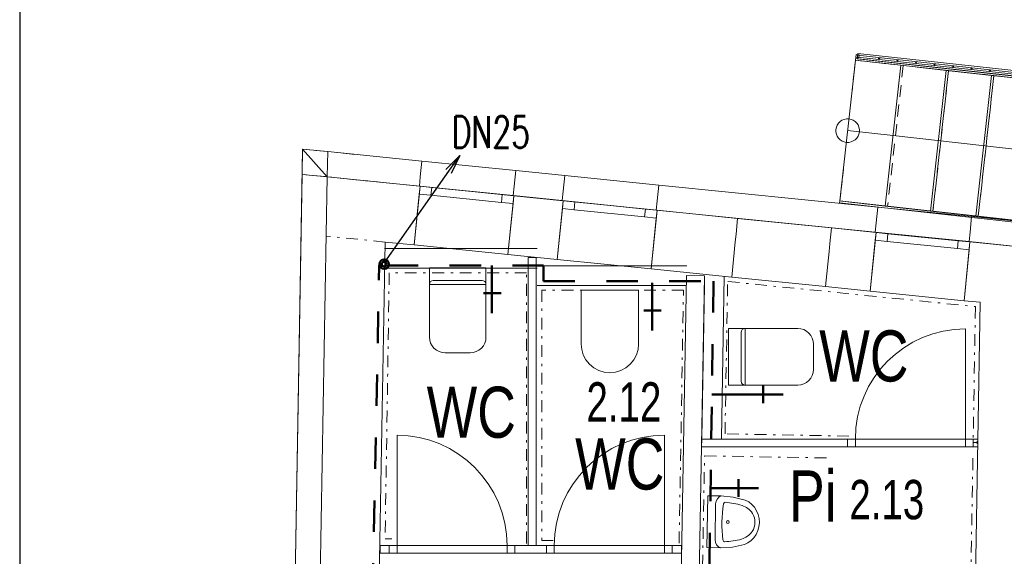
# Model space of a CAD drawing. Header units: millimetres. Extents: x 28262 to 240133, y -152087 to 56534.
# Tile 20 of 107: x 34706 to 40966, y -28474 to -25062. Entities that reach past the tile are written whole.
import ezdxf

# ---------------------------------------------------------------- set-up
doc = ezdxf.new("R2010")
doc.units = ezdxf.units.MM
doc.header["$MEASUREMENT"] = 0
for name, pattern in [('Čerchovaná S', [175, 75, -42.5, 15, -42.5]), ('čárkovaná 3', [75, 50, -25]), ('Čárkovaná M', [400, 200, -200]), ('Čárkovaná S', [125, 75, -50])]:
    doc.linetypes.add(name, pattern=pattern)
for name, color, linetype, lineweight in [('--písmo', 7, 'Continuous', 25), ('--V_ARM', 170, 'Continuous', 50), ('--V_STUD_N', 5, 'Čárkovaná M', 50), ('--VODA POPIS', 7, 'Continuous', 25), ('--ZTI_popis', 5, 'Continuous', 35), ('2D prvky - obecné', 7, 'Continuous', 9), ('Konstrukce - nosné', 7, 'Continuous', 9), ('Kresby a obrázky', 7, 'Continuous', 9), ('Nové_0', 7, 'Continuous', 9), ('Nové_Interiér - nábytek', 9, 'Continuous', 9), ('Nové_Interiér - schodiště', 7, 'Continuous', 9), ('Nové_Konstrukce - nosné', 7, 'Continuous', 9), ('Nové_Kresby a obrázky', 9, 'Continuous', 9), ('Nové_Otvory – Dveře', 7, 'Continuous', 9), ('Nové_Otvory – Okna', 7, 'Continuous', 9), ('Nové_Výplně – Řezové', 7, 'Continuous', 9)]:
    doc.layers.add(name, color=color, linetype=linetype, lineweight=lineweight)
doc.layers.add('NonPlottable_0', color=7, linetype='Continuous', lineweight=13, plot=False)
doc.styles.add('styl1', font='arial.ttf', dxfattribs={"width": 0.7, "height": 250})
doc.styles.add('styl6', font='romans.shx', dxfattribs={"width": 0.7, "height": 200})

msp = doc.modelspace()

# ---------------------------------------------------------------- linework, layer by layer
at = {"layer": '--písmo'}
msp.add_line((34705.5, -15142.8), (34705.5, -44842.8), dxfattribs=at)
at = {"layer": '--V_ARM'}
for p, q in [((37708.5, -26928.2), (37708.5, -26624)), ((38727.1, -27038.6), (38727.1, -26734.3)), ((37655.1, -26800.5), (37766.4, -26800.5)), ((38673.7, -26910.9), (38785.1, -26910.9)), ((39432.4, -27499.3), (39432.4, -27388)), ((39560.1, -27445.9), (39106.7, -27445.9)), ((39275.7, -28094.9), (39275.7, -27983.5)), ((39403.5, -28041.5), (39099.2, -28041.5))]:
    msp.add_line(p, q, dxfattribs=at)
for radius in [30, 15]:
    msp.add_circle((37022.3, -26616.3), radius, dxfattribs=at)
at = {"layer": '--V_STUD_N'}
for p, q in [((36910.2, -30717.4), (36991.5, -26623.9)), ((37039.3, -26624), (38035.6, -26624)), ((38035.6, -26624), (38035.6, -26724)), ((38035.6, -26724), (39116.6, -26724)), ((39116.6, -26724), (39083.5, -29136.5))]:
    msp.add_line(p, q, dxfattribs=at)
at = {"layer": '--VODA POPIS'}
for p, q in [((37028, -26604.4), (37505, -25925)), ((37505, -25925), (37414.5, -26015.5)), ((37505, -25925), (37449.3, -26040.2))]:
    msp.add_line(p, q, dxfattribs=at)
at = {"layer": '2D prvky - obecné', "linetype": 'Čerchovaná S'}
for p, q in [((37035.8, -26099.3), (36661.4, -26061.4)), ((37029.2, -26475.6), (36654.8, -26437.7))]:
    msp.add_line(p, q, dxfattribs=at)
at = {"layer": 'Konstrukce - nosné', "linetype": 'Continuous'}
for p, q in [((36661.4, -26061.4), (36616.6, -28630.2)), ((36661.4, -26061.4), (37035.8, -26099.3)), ((37251, -26121.2), (37035.8, -26099.3)), ((38161.3, -26213.4), (37848, -26181.6)), ((39270.3, -26325.7), (38758.2, -26273.8)), ((39270.3, -26325.7), (39260.2, -26425.2)), ((39867.2, -26386.2), (39857.1, -26485.7)), ((40150.8, -26414.9), (39867.2, -26386.2)), ((36991.5, -28636.7), (37029.2, -26475.6)), ((37029.2, -26475.6), (37213.2, -26494.2)), ((39255.2, -26474.9), (39232.5, -26698.8)), ((39260.2, -26425.2), (39255.2, -26474.9)), ((41150.9, -26516.2), (40747.7, -26475.4)), ((39852.1, -26535.4), (39829.4, -26759.3)), ((39857.1, -26485.7), (39852.1, -26535.4)), ((37810.2, -26554.7), (38123.5, -26586.5)), ((38720.4, -26646.9), (39232.5, -26698.8)), ((39829.4, -26759.3), (40113, -26788)), ((40709.9, -26848.5), (40813, -26858.9)), ((40813, -26858.9), (40740.6, -31008.1))]:
    msp.add_line(p, q, dxfattribs=at)
at = {"layer": 'Kresby a obrázky', "linetype": 'Čerchovaná S'}
for p, q in [((36837.1, -25918.3), (36517.6, -25886.2)), ((36821.1, -26077.5), (36501.6, -26045.4))]:
    msp.add_line(p, q, dxfattribs=at)
at = {"layer": 'NonPlottable_0'}
for p, q in [((36504.4, -25884.8), (36501.6, -26045.4)), ((36504.4, -25884.8), (36661.4, -26061.5)), ((36664.2, -25900.9), (36504.4, -25884.8)), ((36661.4, -26061.5), (36504.4, -25884.8)), ((36661.4, -26061.5), (36664.2, -25900.9)), ((36664.2, -25900.9), (36661.4, -26061.5)), ((37262.9, -25961.3), (36664.2, -25900.9)), ((37252.8, -26060.8), (37262.9, -25961.3)), ((37859.8, -26021.6), (37849.8, -26121.1)), ((38171.4, -26053), (37859.8, -26021.6)), ((36501.6, -26045.4), (36454, -28777.4)), ((36661.4, -26061.5), (36501.6, -26045.4)), ((36501.6, -26045.4), (36661.4, -26061.5)), ((36614, -28780.2), (36661.4, -26061.5)), ((36661.4, -26061.5), (37246.8, -26120.5)), ((37246.8, -26120.5), (37252.8, -26060.8)), ((38161.4, -26152.5), (38171.4, -26053)), ((37849.8, -26121.1), (37843.8, -26180.8)), ((38155.3, -26212.2), (38161.4, -26152.5)), ((38768.4, -26113.2), (38758.3, -26212.7)), ((40161, -26253.7), (38768.4, -26113.2)), ((37843.8, -26180.8), (38155.3, -26212.2)), ((38758.3, -26212.7), (38752.3, -26272.4)), ((38752.3, -26272.4), (40144.9, -26412.9)), ((40151, -26353.2), (40161, -26253.7)), ((40144.9, -26412.9), (40151, -26353.2)), ((40758, -26314), (40747.9, -26413.5)), ((42605.8, -26500.4), (40758, -26314)), ((40747.9, -26413.5), (40741.9, -26473.2)), ((40741.9, -26473.2), (42589.7, -26659.6)), ((37938.9, -26573.5), (37938.9, -28404.5)), ((37988.9, -26573.5), (37938.9, -26573.5)), ((37988.9, -28404.5), (37988.9, -26573.5)), ((38945.4, -26689), (38890, -29834)), ((39060.4, -26691), (38945.4, -26689)), ((39005, -29836), (39060.4, -26691)), ((39042.1, -27727.9), (39041.3, -27777.9)), ((39968.9, -27727.9), (39042.1, -27727.9)), ((39968.9, -27777.9), (39968.9, -27727.9)), ((40768.9, -27727.9), (40768.9, -27777.9)), ((40797.8, -27727.9), (40768.9, -27727.9)), ((40797, -27777.9), (40797.8, -27727.9)), ((39041.3, -27777.9), (39968.9, -27777.9)), ((40768.9, -27777.9), (40797, -27777.9)), ((37054.8, -28404.5), (36998.4, -28404.5)), ((36998.4, -28404.5), (36998.4, -28454.5)), ((37054.8, -28454.5), (37054.8, -28404.5)), ((38054.4, -28404.5), (37854.8, -28404.5)), ((37854.8, -28404.5), (37854.8, -28454.5)), ((37938.9, -28404.5), (37988.9, -28404.5)), ((38054.4, -28454.5), (38054.4, -28404.5)), ((38914.1, -28404.5), (38854.4, -28404.5)), ((38854.4, -28404.5), (38854.4, -28454.5)), ((38914.1, -28454.5), (38914.1, -28404.5)), ((36998.4, -28454.5), (37054.8, -28454.5)), ((37854.8, -28454.5), (38054.4, -28454.5)), ((38854.4, -28454.5), (38914.1, -28454.5))]:
    msp.add_line(p, q, dxfattribs=at)
at = {"layer": 'Nové_0', "linetype": 'Continuous'}
for p, q in [((40023.7, -25283), (40021.5, -25302.9)), ((40043.6, -25285.2), (40023.7, -25283)), ((40034.5, -25276.7), (40030.7, -25311.5)), ((40033.2, -25288.1), (40031.9, -25300)), ((40033.2, -25288.1), (40031.9, -25300)), ((42303.4, -25537.7), (40033.2, -25288.1)), ((42303.4, -25537.7), (40033.2, -25288.1)), ((42304.7, -25526.3), (40034.5, -25276.7)), ((40041.4, -25305.1), (40043.6, -25285.2)), ((40021.5, -25302.9), (40041.4, -25305.1)), ((40030.7, -25311.5), (42300.9, -25561)), ((40031.9, -25300), (42302.1, -25549.6)), ((40031.9, -25300), (42302.1, -25549.6)), ((40163.9, -25308.5), (40175.8, -25309.8)), ((40169.2, -25315.1), (40170.5, -25303.2)), ((40281.3, -25321.4), (40293.2, -25322.7)), ((40286.6, -25328), (40287.9, -25316.1)), ((40398.7, -25334.3), (40410.6, -25335.6)), ((40404, -25340.9), (40405.3, -25329)), ((40516.1, -25347.2), (40528, -25348.5)), ((40521.4, -25353.8), (40522.7, -25341.9)), ((40638.8, -25366.7), (40640.1, -25354.8)), ((40633.4, -25360.1), (40645.4, -25361.4)), ((40750.8, -25373), (40762.8, -25374.3)), ((40756.1, -25379.6), (40757.5, -25367.7)), ((40868.2, -25385.9), (40880.2, -25387.2)), ((40873.5, -25392.6), (40874.8, -25380.6))]:
    msp.add_line(p, q, dxfattribs=at)
at = {"layer": 'Nové_Interiér - nábytek', "linetype": 'Continuous'}
for p, q in [((37310.3, -27080.1), (37310.3, -26640.1)), ((37310.3, -26640.1), (37670.3, -26640.1)), ((37670.3, -26640.1), (37670.3, -27080.1)), ((37335.3, -26720.1), (37490.3, -26720.1)), ((37490.3, -26720.1), (37645.3, -26720.1)), ((37670.3, -26745.1), (37310.3, -26745.1)), ((38275.5, -26781.5), (38640.5, -26781.5)), ((38275.5, -27124), (38275.5, -26781.5)), ((38640.5, -26781.5), (38640.5, -27124)), ((39212.4, -27385.1), (39212.4, -27025.1)), ((39212.4, -27025.1), (39652.4, -27025.1)), ((39317.4, -27025.1), (39317.4, -27385.1)), ((39652.4, -27025.1), (39671.9, -27027)), ((39671.9, -27027), (39690.7, -27032.7)), ((39690.7, -27032.7), (39708, -27042)), ((39708, -27042), (39723.1, -27054.4)), ((37312.3, -27099.6), (37310.3, -27080.1)), ((37317.9, -27118.3), (37312.3, -27099.6)), ((37668.4, -27099.6), (37662.7, -27118.3)), ((37670.3, -27080.1), (37668.4, -27099.6)), ((39292.4, -27205.1), (39292.4, -27050.1)), ((39723.1, -27054.4), (39735.5, -27069.6)), ((39735.5, -27069.6), (39744.8, -27086.8)), ((39744.8, -27086.8), (39750.5, -27105.6)), ((39750.5, -27105.6), (39752.4, -27125.1)), ((37327.2, -27135.6), (37317.9, -27118.3)), ((37339.6, -27150.8), (37327.2, -27135.6)), ((37354.8, -27163.2), (37339.6, -27150.8)), ((37372.1, -27172.5), (37354.8, -27163.2)), ((37625.9, -27163.2), (37608.6, -27172.5)), ((37641, -27150.8), (37625.9, -27163.2)), ((37653.5, -27135.6), (37641, -27150.8)), ((37662.7, -27118.3), (37653.5, -27135.6)), ((38278.9, -27159), (38275.5, -27124)), ((38289.2, -27193.3), (38278.9, -27159)), ((38637, -27159), (38626.7, -27193.3)), ((38640.5, -27124), (38637, -27159)), ((39752.4, -27125.1), (39752.4, -27285.1)), ((37390.8, -27178.1), (37372.1, -27172.5)), ((37410.3, -27180.1), (37390.8, -27178.1)), ((37570.3, -27180.1), (37410.3, -27180.1)), ((37589.8, -27178.1), (37570.3, -27180.1)), ((37608.6, -27172.5), (37589.8, -27178.1)), ((38306.1, -27224.9), (38289.2, -27193.3)), ((38328.7, -27252.6), (38306.1, -27224.9)), ((38609.8, -27224.9), (38587.2, -27252.6)), ((38626.7, -27193.3), (38609.8, -27224.9)), ((39292.4, -27360.1), (39292.4, -27205.1)), ((38356.3, -27275.3), (38328.7, -27252.6)), ((38387.9, -27292.2), (38356.3, -27275.3)), ((38422.1, -27302.6), (38387.9, -27292.2)), ((38528, -27292.2), (38493.8, -27302.6)), ((38559.6, -27275.3), (38528, -27292.2)), ((38587.2, -27252.6), (38559.6, -27275.3)), ((39752.4, -27285.1), (39750.5, -27304.6)), ((38458, -27306.5), (38422.1, -27302.6)), ((38493.8, -27302.6), (38458, -27306.5)), ((39723.1, -27355.8), (39708, -27368.3)), ((39735.5, -27340.7), (39723.1, -27355.8)), ((39744.8, -27323.4), (39735.5, -27340.7)), ((39750.5, -27304.6), (39744.8, -27323.4)), ((39652.4, -27385.1), (39212.4, -27385.1)), ((39671.9, -27383.2), (39652.4, -27385.1)), ((39690.7, -27377.5), (39671.9, -27383.2)), ((39708, -27368.3), (39690.7, -27377.5)), ((39075.6, -28418.6), (39081.5, -28088.6)), ((39081.5, -28088.6), (39164.4, -28090.1)), ((39164.4, -28090.1), (39242.5, -28097.5)), ((39242.5, -28097.5), (39318.8, -28116.7)), ((39126.6, -28369.4), (39130.7, -28139.5)), ((39318.8, -28116.7), (39340.7, -28128.1)), ((39340.7, -28128.1), (39360.5, -28143.5)), ((39360.5, -28143.5), (39377.4, -28162.3)), ((39377.4, -28162.3), (39391, -28184)), ((39391, -28184), (39400.9, -28207.9)), ((39400.9, -28207.9), (39406.8, -28233.3)), ((39406.8, -28233.3), (39408.5, -28259.4)), ((39405.9, -28285.5), (39399.1, -28310.6)), ((39408.5, -28259.4), (39405.9, -28285.5)), ((39374, -28355.4), (39356.4, -28373.6)), ((39388.4, -28334.2), (39374, -28355.4)), ((39399.1, -28310.6), (39388.4, -28334.2)), ((39158.6, -28420), (39075.6, -28418.6)), ((39236.9, -28415.4), (39158.6, -28420)), ((39313.8, -28398.9), (39236.9, -28415.4)), ((39336.1, -28388.2), (39313.8, -28398.9)), ((39356.4, -28373.6), (39336.1, -28388.2))]:
    msp.add_line(p, q, dxfattribs=at)
for centre, start, end in [((37335.3, -26745.1), 90, 180), ((37645.3, -26745.1), 0, 90), ((39317.4, -27050.1), 90, 180), ((39317.4, -27360.1), 180, 270)]:
    msp.add_arc(centre, 25, start, end, dxfattribs=at)
for centre, major_axis, start_param, end_param in [((39178.4, -28140.4), (0.9, 51.3), 0.221788, 1.570796), ((39921.4, -28268.4), (14.2, 805.9), 1.428537, 1.713056), ((39192.4, -28143.7), (0.2, 13.3), 0.085797, 1.387931), ((39154.3, -28694.9), (10, 565.8), 6.025138, 6.231302), ((39259.2, -28286.4), (2.5, 142.3), 5.375998, 6.001918), ((39281, -28257.2), (1.9, 106.5), 4.135515, 5.289263), ((39260.3, -28227.2), (2.5, 142.3), 3.42286, 4.04878), ((39174.4, -28370.3), (0.9, 51.3), 1.570796, 2.919805), ((39188.5, -28367.4), (0.2, 13.3), 1.753661, 3.055796), ((39169.8, -27815.2), (10, 565.8), 3.193476, 3.39964)]:
    msp.add_ellipse(centre, major_axis=major_axis, ratio=0.93164, start_param=start_param, end_param=end_param, dxfattribs=at)
msp.add_ellipse((39207.6, -28256.3), major_axis=(0.16, 9.26), ratio=0.93164, dxfattribs=at)
at = {"layer": 'Nové_Interiér - schodiště', "linetype": 'Continuous'}
for p, q in [((40019.6, -25320.2), (39920.4, -26214.7)), ((40020.9, -25308.3), (40019.6, -25320.2)), ((40019.6, -25320.2), (42613.7, -25607.8)), ((40307.8, -25352.1), (40019.6, -25320.2)), ((42615, -25595.9), (40020.9, -25308.3)), ((40208.7, -26246.7), (40307.8, -25352.1)), ((40307.8, -25352.1), (40208.7, -26246.7)), ((40596.1, -25384.1), (40307.8, -25352.1)), ((40496.9, -26278.6), (40596.1, -25384.1)), ((40596.1, -25384.1), (40496.9, -26278.6)), ((40884.3, -25416.1), (40596.1, -25384.1)), ((40785.1, -26310.6), (40884.3, -25416.1)), ((40884.3, -25416.1), (40785.1, -26310.6)), ((41172.5, -25448), (40884.3, -25416.1)), ((39970, -25767.4), (40258.3, -25799.4)), ((40258.3, -25799.4), (42275.9, -26023.1)), ((39920.4, -26214.7), (39919.1, -26226.6)), ((39919.1, -26226.6), (42513.2, -26514.2)), ((42514.5, -26502.3), (39920.4, -26214.7)), ((39920.4, -26214.7), (40208.7, -26246.7)), ((40208.7, -26246.7), (40496.9, -26278.6)), ((40496.9, -26278.6), (40785.1, -26310.6)), ((40785.1, -26310.6), (41073.4, -26342.5))]:
    msp.add_line(p, q, dxfattribs=at)
at = {"layer": 'Nové_Interiér - schodiště', "linetype": 'Čárkovaná S'}
for p, q in [((40323, -25353.8), (40223.8, -26248.3)), ((40611.2, -25385.8), (40323, -25353.8)), ((40512, -26280.3), (40611.2, -25385.8)), ((40611.2, -25385.8), (40512, -26280.3)), ((40899.4, -25417.7), (40611.2, -25385.8)), ((40800.2, -26312.2), (40899.4, -25417.7)), ((40899.4, -25417.7), (40800.2, -26312.2)), ((41187.7, -25449.7), (40899.4, -25417.7)), ((40223.8, -26248.3), (40512, -26280.3)), ((40512, -26280.3), (40800.2, -26312.2)), ((40800.2, -26312.2), (41088.5, -26344.2))]:
    msp.add_line(p, q, dxfattribs=at)
at = {"layer": 'Nové_Interiér - schodiště', "linetype": 'Continuous'}
for start, end in [(84.68203, 264.68203), (264.68203, 84.68203)]:
    msp.add_arc((39970, -25767.4), 75, start, end, dxfattribs=at)
at = {"layer": 'Nové_Konstrukce - nosné', "linetype": 'čárkovaná 3'}
for p, q in [((39997.6, -25519), (40019.6, -25320.2)), ((40019.6, -25320.2), (40268.1, -25347.7)), ((39920.4, -26214.7), (39942.5, -26015.9)), ((40168.9, -26242.3), (39920.4, -26214.7))]:
    msp.add_line(p, q, dxfattribs=at)
at = {"layer": 'Nové_Konstrukce - nosné', "linetype": 'Continuous'}
for p, q in [((36504.4, -25884.8), (36454, -28777.4)), ((36504.4, -25884.8), (36664.2, -25900.9)), ((37262.9, -25961.3), (36664.2, -25900.9)), ((37252.8, -26060.8), (37262.9, -25961.3)), ((37849.8, -26121.1), (37859.8, -26021.6)), ((38171.4, -26053), (37859.8, -26021.6)), ((36614, -28780.2), (36661.4, -26061.5)), ((36661.4, -26061.5), (37246.8, -26120.5)), ((37252.8, -26060.8), (37246.8, -26120.5)), ((38161.4, -26152.5), (38171.4, -26053)), ((37251, -26121.2), (37213.2, -26494.2)), ((37849.8, -26121.1), (37843.8, -26180.8)), ((38161.4, -26152.5), (38155.3, -26212.2)), ((38758.3, -26212.7), (38768.4, -26113.2)), ((40161, -26253.7), (38768.4, -26113.2)), ((37810.2, -26554.7), (37848, -26181.6)), ((37843.8, -26180.8), (38155.3, -26212.2)), ((38161.3, -26213.4), (38123.5, -26586.5)), ((38758.3, -26212.7), (38752.3, -26272.4)), ((38720.4, -26646.9), (38758.2, -26273.8)), ((38752.3, -26272.4), (40144.9, -26412.9)), ((40151, -26353.2), (40161, -26253.7)), ((39867.2, -26386.2), (39270.3, -26325.7)), ((40151, -26353.2), (40144.9, -26412.9)), ((40747.9, -26413.5), (40758, -26314)), ((42605.8, -26500.4), (40758, -26314)), ((40150.8, -26414.9), (40113, -26788)), ((40747.9, -26413.5), (40741.9, -26473.2)), ((40709.9, -26848.5), (40747.7, -26475.4)), ((40741.9, -26473.2), (42589.7, -26659.6)), ((37995.9, -26517.1), (37025.9, -26517.1)), ((37938.9, -26573.5), (37938.9, -28404.5)), ((37988.9, -28404.5), (37988.9, -26573.5)), ((37025.9, -26642.1), (37995.9, -26642.1)), ((38946.5, -26626.5), (37995.9, -26626.5)), ((38945.4, -26689), (38890, -29834)), ((39009.1, -29602.9), (39060.4, -26691)), ((39167.2, -27725.1), (39185.4, -26693.2)), ((39232.5, -26698.8), (39829.4, -26759.3)), ((37995.9, -26751.5), (38944.3, -26751.5)), ((39059.3, -26751.5), (39042.2, -27722.9)), ((39968.9, -27727.9), (39042.1, -27727.9)), ((39968.9, -27727.9), (39968.9, -27777.9)), ((40768.9, -27727.9), (40768.9, -27777.9)), ((40797.8, -27727.9), (40768.9, -27727.9)), ((39041.3, -27777.9), (39968.9, -27777.9)), ((40768.9, -27777.9), (40797, -27777.9)), ((37054.8, -28404.5), (36998.4, -28404.5)), ((37054.8, -28404.5), (37054.8, -28454.5)), ((37854.8, -28404.5), (37854.8, -28454.5)), ((37938.9, -28404.5), (37854.8, -28404.5)), ((38054.4, -28404.5), (37988.9, -28404.5)), ((38054.4, -28454.5), (38054.4, -28404.5)), ((38854.4, -28454.5), (38854.4, -28404.5)), ((38914.1, -28404.5), (38854.4, -28404.5)), ((36998.4, -28454.5), (37054.8, -28454.5)), ((37854.8, -28454.5), (38054.4, -28454.5)), ((38854.4, -28454.5), (38914.1, -28454.5))]:
    msp.add_line(p, q, dxfattribs=at)
at = {"layer": 'Nové_Kresby a obrázky', "linetype": 'Čerchovaná S'}
for p, q in [((37055.5, -26672.1), (37028.9, -28362)), ((37928.4, -26672.1), (37055.5, -26672.1)), ((37928.4, -28392), (37928.4, -26672.1)), ((39190.1, -27695.5), (39207.2, -26726.4)), ((39207.2, -26726.4), (40782.5, -26886)), ((38926.2, -26781.5), (38025.8, -26781.5)), ((38025.8, -26781.5), (38025.8, -28373)), ((38898.3, -28391), (38926.2, -26781.5)), ((40782.5, -26886), (40767.7, -27753.3)), ((39978, -27709.3), (39190.1, -27695.5)), ((39029.1, -29588.1), (39060, -27834.9)), ((39060, -27834.9), (39859.3, -27849)), ((40733.9, -29675.3), (40766.4, -27843.4)), ((37028.9, -28362), (37071.4, -28362)), ((38025.8, -28373), (38097.8, -28373))]:
    msp.add_line(p, q, dxfattribs=at)
at = {"layer": 'Nové_Otvory – Dveře', "linetype": 'Continuous'}
for p, q in [((40718.9, -27727.9), (40718.9, -27027.9)), ((37104.8, -28404.5), (37104.8, -27704.5)), ((38804.4, -28404.5), (38804.4, -27704.5)), ((39968.9, -27727.9), (40768.9, -27727.9)), ((40018.9, -27727.9), (39968.9, -27727.9)), ((39968.9, -27727.9), (39968.9, -27777.9)), ((39968.9, -27727.9), (39968.9, -27777.9)), ((39968.9, -27727.9), (39968.9, -27777.9)), ((40018.9, -27777.9), (40018.9, -27727.9)), ((40768.9, -27727.9), (40718.9, -27727.9)), ((40718.9, -27727.9), (40718.9, -27777.9)), ((40768.9, -27777.9), (40768.9, -27727.9)), ((40768.9, -27727.9), (40768.9, -27777.9)), ((40768.9, -27727.9), (40768.9, -27777.9)), ((39968.9, -27777.9), (40768.9, -27777.9)), ((39968.9, -27777.9), (40018.9, -27777.9)), ((40718.9, -27777.9), (40768.9, -27777.9)), ((37854.8, -28404.5), (37054.8, -28404.5)), ((37054.8, -28404.5), (37104.8, -28404.5)), ((37054.8, -28454.5), (37054.8, -28404.5)), ((37054.8, -28404.5), (37054.8, -28454.5)), ((37054.8, -28404.5), (37054.8, -28454.5)), ((37104.8, -28404.5), (37104.8, -28454.5)), ((37804.8, -28454.5), (37804.8, -28404.5)), ((37804.8, -28404.5), (37854.8, -28404.5)), ((37854.8, -28404.5), (37854.8, -28454.5)), ((37854.8, -28404.5), (37854.8, -28454.5)), ((37854.8, -28404.5), (37854.8, -28454.5)), ((38054.4, -28404.5), (38854.4, -28404.5)), ((38104.4, -28404.5), (38054.4, -28404.5)), ((38054.4, -28404.5), (38054.4, -28454.5)), ((38054.4, -28454.5), (38054.4, -28404.5)), ((38054.4, -28454.5), (38054.4, -28404.5)), ((38104.4, -28454.5), (38104.4, -28404.5)), ((38854.4, -28404.5), (38804.4, -28404.5)), ((38804.4, -28404.5), (38804.4, -28454.5)), ((38854.4, -28454.5), (38854.4, -28404.5)), ((38854.4, -28454.5), (38854.4, -28404.5)), ((38854.4, -28454.5), (38854.4, -28404.5)), ((37854.8, -28454.5), (37054.8, -28454.5)), ((37104.8, -28454.5), (37054.8, -28454.5)), ((37854.8, -28454.5), (37804.8, -28454.5)), ((38054.4, -28454.5), (38854.4, -28454.5)), ((38054.4, -28454.5), (38104.4, -28454.5)), ((38804.4, -28454.5), (38854.4, -28454.5))]:
    msp.add_line(p, q, dxfattribs=at)
for centre, start, end in [((40718.9, -27727.9), 90, 180), ((37104.8, -28404.5), 0, 90), ((38804.4, -28404.5), 90, 180)]:
    msp.add_arc(centre, 700, start, end, dxfattribs=at)
at = {"layer": 'Nové_Otvory – Okna', "linetype": 'Continuous'}
for p, q in [((37252.8, -26060.8), (37262.9, -25961.3)), ((37859.8, -26021.6), (37262.9, -25961.3)), ((37849.8, -26121.1), (37859.8, -26021.6)), ((37252.8, -26060.8), (37246.8, -26120.5)), ((38161.4, -26152.5), (38171.4, -26053)), ((38768.4, -26113.2), (38171.4, -26053)), ((37251, -26121.2), (37246, -26170.9)), ((37251, -26121.2), (37246, -26170.9)), ((37843.8, -26180.8), (37246.8, -26120.5)), ((37848, -26181.6), (37251, -26121.2)), ((37251, -26121.2), (37325.7, -26128.7)), ((37325.7, -26128.7), (37320.6, -26178.5)), ((37325.7, -26128.7), (37773.4, -26174.1)), ((37849.8, -26121.1), (37843.8, -26180.8)), ((38161.4, -26152.5), (38155.3, -26212.2)), ((38758.3, -26212.7), (38768.4, -26113.2)), ((37246, -26170.9), (37213.2, -26494.2)), ((37320.6, -26178.5), (37246, -26170.9)), ((37768.3, -26223.8), (37320.6, -26178.5)), ((37768.3, -26223.8), (37773.4, -26174.1)), ((37842.9, -26231.4), (37768.3, -26223.8)), ((37773.4, -26174.1), (37848, -26181.6)), ((37842.9, -26231.4), (37810.2, -26554.7)), ((37848, -26181.6), (37842.9, -26231.4)), ((37848, -26181.6), (37842.9, -26231.4)), ((38752.3, -26272.4), (38155.3, -26212.2)), ((38161.3, -26213.4), (38156.2, -26263.1)), ((38161.3, -26213.4), (38156.2, -26263.1)), ((38758.2, -26273.8), (38161.3, -26213.4)), ((38161.3, -26213.4), (38235.9, -26220.9)), ((38235.9, -26220.9), (38230.9, -26270.7)), ((38235.9, -26220.9), (38683.6, -26266.3)), ((38758.3, -26212.7), (38752.3, -26272.4)), ((38156.2, -26263.1), (38123.5, -26586.5)), ((38230.9, -26270.7), (38156.2, -26263.1)), ((38678.6, -26316), (38230.9, -26270.7)), ((38678.6, -26316), (38683.6, -26266.3)), ((38683.6, -26266.3), (38758.2, -26273.8)), ((38758.2, -26273.8), (38753.2, -26323.6)), ((38758.2, -26273.8), (38753.2, -26323.6)), ((40151, -26353.2), (40161, -26253.7)), ((40758, -26314), (40161, -26253.7)), ((38753.2, -26323.6), (38678.6, -26316)), ((38753.2, -26323.6), (38720.4, -26646.9)), ((40151, -26353.2), (40144.9, -26412.9)), ((40747.9, -26413.5), (40758, -26314)), ((40741.9, -26473.2), (40144.9, -26412.9)), ((40150.8, -26414.9), (40145.8, -26464.6)), ((40150.8, -26414.9), (40145.8, -26464.6)), ((40747.7, -26475.4), (40150.8, -26414.9)), ((40150.8, -26414.9), (40225.4, -26422.5)), ((40747.9, -26413.5), (40741.9, -26473.2)), ((40145.8, -26464.6), (40113, -26788)), ((40220.4, -26472.2), (40145.8, -26464.6)), ((40225.4, -26422.5), (40220.4, -26472.2)), ((40668.1, -26517.6), (40220.4, -26472.2)), ((40225.4, -26422.5), (40673.1, -26467.8)), ((40668.1, -26517.6), (40673.1, -26467.8)), ((40673.1, -26467.8), (40747.7, -26475.4)), ((40747.7, -26475.4), (40742.7, -26525.1)), ((40747.7, -26475.4), (40742.7, -26525.1)), ((37810.2, -26554.7), (37213.2, -26494.2)), ((40742.7, -26525.1), (40668.1, -26517.6)), ((40742.7, -26525.1), (40709.9, -26848.5)), ((38720.4, -26646.9), (38123.5, -26586.5)), ((40709.9, -26848.5), (40113, -26788))]:
    msp.add_line(p, q, dxfattribs=at)
at = {"layer": 'Nové_Výplně – Řezové', "linetype": 'Continuous'}
for p, q in [((40768.9, -27750.3), (40797.4, -27750.3)), ((40789.9, -27750.3), (40797.6, -27742.7)), ((40789.9, -27750.3), (40797.3, -27757.7))]:
    msp.add_line(p, q, dxfattribs=at)

# ---------------------------------------------------------------- texts
at = {"layer": '--písmo', "style": 'styl1', "width": 0.7}
for s, p in [('2.12', (38309.5, -27617.1)), ('2.13', (39981, -28238.1))]:
    msp.add_text(s, height=250, dxfattribs=at).set_placement(p)
at = {"layer": '--VODA POPIS', "style": 'styl6', "width": 0.7}
msp.add_text('DN25', height=200, dxfattribs=at).set_placement((37452.5, -25876))
at = {"layer": '--ZTI_popis', "style": 'styl1', "width": 0.75}
for s, p in [('WC', (39789.3, -27362.4)), ('WC', (37293.2, -27720.2)), ('WC', (38237.4, -28049.3)), ('Pi', (39597.1, -28252.6))]:
    msp.add_text(s, height=325, dxfattribs=at).set_placement(p)

doc.saveas('drawing.dxf')
